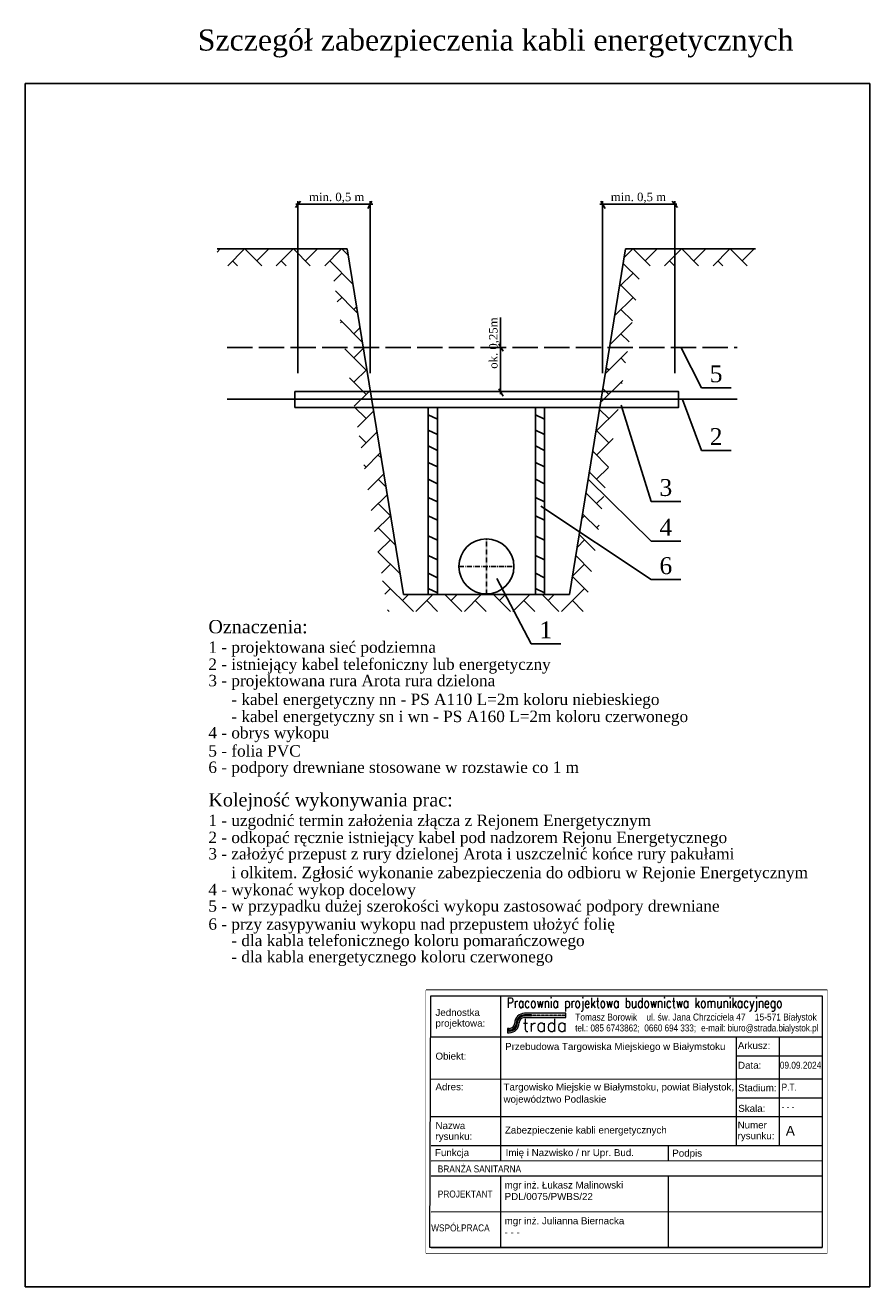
# Model space of a CAD drawing. Extents: x -883 to -683, y -987 to -688.
import ezdxf

# ---------------------------------------------------------------- set-up
doc = ezdxf.new("R2010")
doc.units = 0
doc.linetypes.add('ACAD_ISO02W100', pattern=[15, 12, -3])
doc.linetypes.add('ACAD_ISO10W100', pattern=[18.5, 12, -3, 0.5, -3])
doc.layers.get('0').update_dxf_attribs({"linetype": 'CONTINUOUS'})
doc.layers.get('DEFPOINTS').update_dxf_attribs({"linetype": 'CONTINUOUS'})
for name, color, linetype in [('WARSTWA1', 7, 'ACAD_ISO02W100'), ('WARSTWA2', 7, 'ACAD_ISO10W100'), ('WARSTWA3', 7, 'CONTINUOUS'), ('WARSTWA7', 7, 'CONTINUOUS')]:
    doc.layers.add(name, color=color, linetype=linetype)
doc.styles.add('RAMKA', font='arial.ttf', dxfattribs={"height": 5})
doc.styles.get("Standard").update_dxf_attribs({"font": 'TIMES.TTF'})
doc.styles.add('tab', font='SIMPLEX')

msp = doc.modelspace()

# ---------------------------------------------------------------- hatches: boundary and pattern name
at = {"layer": 'WARSTWA7'}
h = msp.add_hatch(dxfattribs=at)
h.set_pattern_fill('AR-HBONE', scale=0.04, angle=-1.272221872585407e-14, style=0)
h.set_pattern_definition([(44.99999999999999, (-529.3780585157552, -870.0300450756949), (1.976085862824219e-15, 5.747363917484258), [12.192, -4.064]), (135, (-526.5043785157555, -867.156365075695), (1.976085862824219e-15, 5.747363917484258), [12.192, -4.064])])
h.paths.add_polyline_path([(-737.1708437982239, -744.7480005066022), (-710.1327707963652, -744.7480005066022), (-710.1327707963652, -740.7480598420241), (-740.902138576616, -740.7480598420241), (-754.2342935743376, -822.6169634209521), (-793.5388410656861, -822.6169634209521), (-806.8709960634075, -740.7480598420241), (-837.6403638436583, -740.7480598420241), (-837.6403638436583, -744.7480005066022), (-810.6022908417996, -744.7480005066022), (-797.2701358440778, -826.6169040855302), (-750.5029987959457, -826.6169040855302)])

# ---------------------------------------------------------------- linework, layer by layer
at = {"lineweight": 18}
msp.add_lwpolyline([(-788.1746115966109, -978.5883344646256), (-693.1413136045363, -978.5742919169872), (-693.1505145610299, -916.3476001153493), (-788.1838125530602, -916.3616426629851)], close=True, dxfattribs=at)
at = {"layer": 'DEFPOINTS'}
msp.add_lwpolyline([(-883.0926014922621, -701.5819793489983), (-683.0926013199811, -701.5819793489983), (-683.0926013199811, -986.581979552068), (-883.0926014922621, -986.581979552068)], close=True, dxfattribs=at)
at = {"layer": 'WARSTWA1', "color": 7, "ltscale": 0.5}
msp.add_line((-835.2384031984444, -764.0550894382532), (-714.4932302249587, -764.0550894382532), dxfattribs=at)
at = {"layer": 'WARSTWA2', "color": 7, "ltscale": 0.1}
for p, q in [((-773.8865673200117, -822.6169634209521), (-773.8865673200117, -809.4350233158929)), ((-780.406400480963, -815.954856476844), (-767.3667341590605, -815.954856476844))]:
    msp.add_line(p, q, dxfattribs=at)
at = {"layer": 'WARSTWA3', "color": 7}
for p, q in [((-818.5067037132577, -770.1493377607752), (-818.5067037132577, -729.4573550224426)), ((-801.4172485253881, -770.1493377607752), (-801.4172485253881, -729.4573550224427)), ((-746.3558861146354, -770.1493377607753), (-746.3558861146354, -729.4573550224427)), ((-729.2664309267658, -770.1493377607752), (-729.2664309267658, -729.4573550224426)), ((-806.8709960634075, -740.7480598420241), (-837.6403638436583, -740.7480598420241)), ((-793.5388410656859, -822.6169634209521), (-806.8709960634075, -740.7480598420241)), ((-754.2342935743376, -822.6169634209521), (-740.902138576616, -740.7480598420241)), ((-740.902138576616, -740.7480598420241), (-710.1327707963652, -740.7480598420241)), ((-787.6660181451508, -822.6169634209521), (-787.6660181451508, -778.2763514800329)), ((-785.4835512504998, -822.6169634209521), (-785.4835512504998, -778.2763514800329)), ((-762.2895833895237, -822.6169634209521), (-762.2895833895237, -778.2763514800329)), ((-760.1071164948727, -822.6169634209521), (-760.1071164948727, -778.2763514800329)), ((-787.6660181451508, -780.0387264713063), (-785.4835512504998, -781.080734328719)), ((-762.2895833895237, -780.0387264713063), (-760.1071164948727, -781.080734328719)), ((-787.6660181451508, -783.6498217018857), (-785.4835512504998, -784.6918295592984)), ((-762.2895833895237, -783.6498217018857), (-760.1071164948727, -784.6918295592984)), ((-787.6660181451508, -787.411378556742), (-785.4835512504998, -788.4533864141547)), ((-762.2895833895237, -787.411378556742), (-760.1071164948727, -788.4533864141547)), ((-787.6660181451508, -791.3233981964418), (-785.4835512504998, -792.3654060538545)), ((-762.2895833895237, -791.3233981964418), (-760.1071164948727, -792.3654060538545)), ((-787.6660181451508, -795.3106492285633), (-785.4835512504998, -796.352657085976)), ((-762.2895833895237, -795.3106492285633), (-760.1071164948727, -796.352657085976)), ((-787.6660181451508, -799.5988246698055), (-785.4835512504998, -800.6408325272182)), ((-762.2895833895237, -799.5988246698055), (-760.1071164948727, -800.6408325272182)), ((-787.6660181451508, -803.9622315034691), (-785.4835512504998, -805.0042393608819)), ((-762.2895833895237, -803.9622315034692), (-760.1071164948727, -805.0042393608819)), ((-787.6660181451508, -808.7017941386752), (-785.4835512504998, -809.743801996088)), ((-762.2895833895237, -808.7017941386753), (-760.1071164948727, -809.743801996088)), ((-787.6660181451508, -813.3661253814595), (-785.4835512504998, -814.4081332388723)), ((-762.2895833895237, -813.3661253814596), (-760.1071164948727, -814.4081332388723)), ((-787.6660181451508, -817.5790694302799), (-785.4835512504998, -818.6210772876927)), ((-762.2895833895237, -817.57906943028), (-760.1071164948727, -818.6210772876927)), ((-787.6660181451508, -821.153623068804), (-785.4835512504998, -822.1956309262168)), ((-762.2895833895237, -821.1536230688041), (-760.1071164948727, -822.1956309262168))]:
    msp.add_line(p, q, dxfattribs=at)
at = {"layer": 'WARSTWA3', "color": 7, "ltscale": 0.5}
msp.add_line((-835.2384031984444, -776.3209283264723), (-714.4932302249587, -776.3209283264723), dxfattribs=at)
at = {"layer": 'WARSTWA3', "color": 7}
msp.add_lwpolyline([(-819.2338880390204, -774.5432702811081), (-728.3638090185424, -774.5432702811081), (-728.3638090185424, -778.2763514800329), (-819.2338880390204, -778.2763514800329)], close=True, dxfattribs=at)
msp.add_circle((-773.8865673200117, -815.954856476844), 6.51983316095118, dxfattribs=at)
at = {"layer": 'WARSTWA7', "color": 7}
for p, q in [((-817.8848290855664, -729.421812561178), (-819.128577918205, -730.9117961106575)), ((-819.0076669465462, -730.1668045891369), (-800.7910444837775, -730.1668045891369)), ((-800.9908201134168, -729.4218125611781), (-801.9858196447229, -731.1601271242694)), ((-728.7654676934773, -730.1668045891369), (-746.982090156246, -730.1668045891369)), ((-746.7823145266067, -729.4218125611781), (-745.7873149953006, -731.1601271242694)), ((-729.8883055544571, -729.421812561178), (-728.6445567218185, -730.9117961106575)), ((-770.5082715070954, -756.9441481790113), (-770.5082715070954, -775.1607706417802)), ((-770.9325845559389, -763.1985017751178), (-769.9375850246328, -764.9368163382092)), ((-727.7825632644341, -764.1622596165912), (-722.9758509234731, -773.6222146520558)), ((-770.9325845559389, -773.875805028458), (-769.9375850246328, -775.6141195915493)), ((-722.9758509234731, -773.6222146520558), (-715.9200600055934, -773.6222146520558)), ((-727.4519299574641, -776.3914420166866), (-722.9758509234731, -788.4955432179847)), ((-741.9998239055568, -777.7135150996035), (-734.8786727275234, -800.5594656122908)), ((-722.9758509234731, -788.4955432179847), (-715.9200600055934, -788.4955432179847)), ((-734.8786727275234, -809.9792406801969), (-749.6044051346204, -795.3962509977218)), ((-734.8786727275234, -800.5594656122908), (-727.8228818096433, -800.5594656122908)), ((-734.8786727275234, -819.0684968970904), (-761.0112788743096, -801.6761010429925)), ((-734.8786727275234, -809.9792406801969), (-727.8228818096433, -809.9792406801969)), ((-771.4426937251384, -818.7856947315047), (-763.3131940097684, -834.2723443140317)), ((-734.8786727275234, -819.0684968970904), (-727.8228818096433, -819.0684968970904)), ((-793.5388410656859, -822.6169634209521), (-754.2342935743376, -822.6169634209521)), ((-763.3131940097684, -834.2723443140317), (-756.2574030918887, -834.2723443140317))]:
    msp.add_line(p, q, dxfattribs=at)

# ---------------------------------------------------------------- texts
at = {"layer": 'WARSTWA2', "color": 7}
msp.add_text('Szczegół zabezpieczenia kabli energetycznych', height=5, dxfattribs=at).set_placement((-842.2469647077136, -693.7520945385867))
at = {"layer": 'WARSTWA7', "color": 7}
for s, height, p in [('min. 0,5 m', 2, (-815.8661983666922, -729.421812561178)), ('min. 0,5 m', 2, (-744.4161238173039, -729.421812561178)), ('5', 4, (-720.9898308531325, -772.3153845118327)), ('2', 4, (-720.9898308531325, -787.1887130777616)), ('3', 4, (-732.8926526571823, -799.2526354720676)), ('4', 4, (-732.8926526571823, -808.6724105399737)), ('6', 4, (-732.8926526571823, -817.7616667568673)), ('Oznaczenia:', 3.15, (-839.7211673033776, -831.7855134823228)), ('1', 4, (-761.3271739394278, -832.9655141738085)), ('1 - projektowana sieć podziemna', 2.7, (-839.7211673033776, -836.41362739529)), ('2 - istniejący kabel telefoniczny lub energetyczny', 2.7, (-839.7211673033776, -840.4575480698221)), ('3 - projektowana rura Arota rura dzielona', 2.7, (-839.7211673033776, -844.3314089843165)), ('- kabel energetyczny nn - PS A110 L=2m koloru niebieskiego', 2.7, (-834.2899145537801, -848.7770554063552)), ('- kabel energetyczny sn i wn - PS A160 L=2m koloru czerwonego', 2.7, (-834.2899145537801, -852.8209760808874)), ('4 - obrys wykopu', 2.7, (-839.7211673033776, -856.6948369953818)), ('5 - folia PVC', 2.7, (-839.7211673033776, -860.9931135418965)), ('6 - podpory drewniane stosowane w rozstawie co 1 m', 2.7, (-839.7211673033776, -864.8669744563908)), ('Kolejność wykonywania prac:', 3.15, (-839.7211673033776, -872.8091129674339)), ('1 - uzgodnić termin założenia złącza z Rejonem Energetycznym', 2.7, (-839.7211673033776, -877.437226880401)), ('2 - odkopać ręcznie istniejący kabel pod nadzorem Rejonu Energetycznego', 2.7, (-839.7211673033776, -881.4811475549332)), ('3 - założyć przepust z rury dzielonej Arota i uszczelnić końce rury pakułami', 2.7, (-839.7211673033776, -885.3550084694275)), ('i olkitem. Zgłosić wykonanie zabezpieczenia do odbioru w Rejonie Energetycznym', 2.7, (-834.2899145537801, -889.8006548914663)), ('4 - wykonać wykop docelowy', 2.7, (-839.7211673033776, -893.8445755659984)), ('5 - w przypadku dużej szerokości wykopu zastosować podpory drewniane', 2.7, (-839.7211673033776, -897.7184364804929)), ('6 - przy zasypywaniu wykopu nad przepustem ułożyć folię', 2.7, (-839.7211673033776, -902.0167130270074)), ('- dla kabla telefonicznego koloru pomarańczowego', 2.7, (-834.2899145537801, -905.8905739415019)), ('- dla kabla energetycznego koloru czerwonego', 2.7, (-834.2899145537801, -909.7411642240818))]:
    msp.add_text(s, height=height, dxfattribs=at).set_placement(p)
msp.add_text('ok. 0,25m', height=2, rotation=90, dxfattribs=at).set_placement((-771.2532635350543, -769.1277492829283))

# ---------------------------------------------------------------- next in the draw order: wipeouts: each hides what was drawn before it
at = {"linetype": 'Continuous', "lineweight": 18}
msp.add_wipeout([(-788.1838125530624, -916.3616426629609), (-693.1505145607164, -916.3476001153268), (-693.1413136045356, -978.5742919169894), (-788.1746115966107, -978.588334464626)], dxfattribs=at)

# ---------------------------------------------------------------- next in the draw order: hatches: boundary and pattern name
at = {"lineweight": 18}
h = msp.add_hatch(color=256, dxfattribs=at)
edge = h.paths.add_edge_path()
edge.add_line((-768.895752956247, -926.3917069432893), (-768.4533803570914, -926.391641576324))
edge.add_arc((-768.4537199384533, -924.0935163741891), 2.298125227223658, 270.0084662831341, 360.0084662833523)
edge.add_arc((-764.8788585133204, -924.0929881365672), 1.276736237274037, 90.0084662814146, 180.0084662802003, ccw=False)
edge.add_line((-764.8790471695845, -922.8162519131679), (-755.0821213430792, -922.8148042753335))
edge.add_line((-755.0821213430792, -922.8148042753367), (-755.0822722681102, -921.7934152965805))
edge.add_line((-755.082272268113, -921.7934152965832), (-764.8791980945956, -921.7948629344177))
edge.add_arc((-764.878858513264, -924.0929881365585), 2.298125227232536, 90.00846628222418, 180.0084662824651)
edge.add_arc((-768.4537199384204, -924.0935163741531), 1.276736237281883, -89.99153371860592, 0.008466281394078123, ccw=False)
edge.add_line((-768.4535312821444, -925.3702525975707), (-768.8959038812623, -925.370317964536))
edge.add_line((-768.8959038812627, -925.370317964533), (-768.8957529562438, -926.3917069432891))
h = msp.add_hatch(color=255, dxfattribs=at)
edge = h.paths.add_edge_path()
edge.add_line((-764.8791045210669, -922.4281241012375), (-763.1607678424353, -922.427870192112))
edge.add_line((-763.1607678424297, -922.4278701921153), (-763.1607799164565, -922.3461590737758))
edge.add_line((-763.1607799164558, -922.3461590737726), (-764.8791165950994, -922.3464129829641))
edge.add_arc((-764.8788585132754, -924.0929881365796), 1.746575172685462, 90.00846628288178, 180.0084662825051)
edge.add_arc((-768.4537199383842, -924.0935163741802), 1.828286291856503, -89.99153371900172, 0.008466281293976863, ccw=False)
edge.add_line((-768.4534497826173, -925.9218026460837), (-768.8958223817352, -925.9218680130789))
edge.add_line((-768.8958223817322, -925.9218680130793), (-768.8958103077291, -926.003579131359))
edge.add_line((-768.8958103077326, -926.0035791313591), (-768.4534377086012, -926.0035137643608))
edge.add_arc((-768.4537199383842, -924.0935163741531), 1.90999741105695, 270.0084662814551, 360.0084662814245)
edge.add_arc((-764.878858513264, -924.0929881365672), 1.664864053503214, 90.00846628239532, 180.0084662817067, ccw=False)
edge = h.paths.add_edge_path()
edge.add_line((-764.8791286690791, -922.2647018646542), (-763.1607919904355, -922.2644479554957))
edge.add_line((-763.1607919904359, -922.264447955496), (-763.1608040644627, -922.1827368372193))
edge.add_line((-763.1608040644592, -922.1827368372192), (-764.8791407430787, -922.1829907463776))
edge.add_arc((-764.8788585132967, -924.0929881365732), 1.909997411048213, 90.00846628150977, 180.0084662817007)
edge.add_arc((-768.4537199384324, -924.0935163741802), 1.664864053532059, -89.99153371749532, 0.00846628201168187, ccw=False)
edge.add_line((-768.4534739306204, -925.7583804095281), (-768.8958465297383, -925.7584457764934))
edge.add_line((-768.8958465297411, -925.7584457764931), (-768.895834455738, -925.8401568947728))
edge.add_line((-768.895834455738, -925.8401568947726), (-768.4534618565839, -925.8400915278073))
edge.add_arc((-768.4537199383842, -924.0935163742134), 1.746575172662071, 270.0084662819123, 360.0084662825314)
edge.add_arc((-764.8788585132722, -924.0929881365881), 1.828286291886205, 90.00846628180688, 180.0084662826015, ccw=False)
for points in [[(-762.1740144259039, -922.2643021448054), (-762.8123825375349, -922.264396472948), (-762.8123704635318, -922.3461075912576), (-762.1740023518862, -922.3460132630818)], [(-761.1872368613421, -922.2641563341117), (-761.8256049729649, -922.2642506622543), (-761.8255928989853, -922.3459617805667), (-761.1872247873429, -922.3458674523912)], [(-760.2004592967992, -922.2640105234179), (-760.8388274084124, -922.2641048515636), (-760.8388153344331, -922.3458159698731), (-760.2004472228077, -922.3457216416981)], [(-759.2136817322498, -922.2638647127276), (-759.8520498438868, -922.2639590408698), (-759.8520377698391, -922.3456701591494), (-759.2136696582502, -922.3455758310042)], [(-758.2269041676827, -922.2637189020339), (-758.8652722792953, -922.2638132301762), (-758.8652602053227, -922.3455243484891), (-758.2268920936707, -922.3454300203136)], [(-757.2401266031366, -922.2635730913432), (-757.8784947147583, -922.2636674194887), (-757.8784826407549, -922.3453785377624), (-757.240114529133, -922.3452842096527)], [(-756.2533490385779, -922.2634272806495), (-756.8917171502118, -922.2635216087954), (-756.8917050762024, -922.3452327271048), (-756.2533369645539, -922.3451383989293)], [(-755.2665714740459, -922.2632814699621), (-755.9049395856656, -922.2633757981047), (-755.9049275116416, -922.345086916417), (-755.266559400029, -922.3449925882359)]]:
    msp.add_hatch(color=255, dxfattribs=at).paths.add_polyline_path(points)

# ---------------------------------------------------------------- next in the draw order: linework, layer by layer
for p, q in [((-755.082272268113, -921.7934152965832), (-764.8791980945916, -921.7948629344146)), ((-764.8790471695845, -922.8162519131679), (-755.0821213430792, -922.8148042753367)), ((-755.0821213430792, -922.8148042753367), (-755.082272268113, -921.7934152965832)), ((-768.4535312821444, -925.3702525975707), (-768.8959038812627, -925.370317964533)), ((-768.8959038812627, -925.370317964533), (-768.895752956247, -926.3917069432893)), ((-768.895752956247, -926.3917069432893), (-768.4533803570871, -926.3916415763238))]:
    msp.add_line(p, q, dxfattribs=at)
at = {"color": 255, "linetype": 'Continuous', "lineweight": 18, "ltscale": 20}
for p, q in [((-763.1608040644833, -922.1827368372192), (-764.8791407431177, -922.182990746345)), ((-763.1607919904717, -922.264447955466), (-764.8791286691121, -922.2647018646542)), ((-763.1607799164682, -922.3461590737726), (-764.8791165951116, -922.3464129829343)), ((-763.1607678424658, -922.4278701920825), (-764.8791045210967, -922.4281241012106)), ((-768.4534739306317, -925.7583804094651), (-768.8958465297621, -925.7584457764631)), ((-768.4534618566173, -925.8400915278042), (-768.8958344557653, -925.8401568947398)), ((-768.4534497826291, -925.9218026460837), (-768.8958223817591, -925.9218680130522)), ((-768.4534377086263, -926.0035137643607), (-768.8958103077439, -926.0035791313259))]:
    msp.add_line(p, q, dxfattribs=at)
at = {"color": 255, "lineweight": 18}
for p, q in [((-763.1608040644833, -922.1827368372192), (-763.1607919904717, -922.264447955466)), ((-763.1607799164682, -922.3461590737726), (-763.1607678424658, -922.4278701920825)), ((-762.812382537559, -922.264396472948), (-762.1740144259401, -922.2643021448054)), ((-762.812382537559, -922.264396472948), (-762.8123704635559, -922.3461075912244)), ((-762.8123704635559, -922.3461075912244), (-762.812382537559, -922.264396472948)), ((-762.1740023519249, -922.3460132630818), (-762.8123704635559, -922.3461075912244)), ((-762.1740144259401, -922.2643021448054), (-762.1740023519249, -922.3460132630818)), ((-761.8256049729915, -922.2642506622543), (-761.1872368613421, -922.2641563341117)), ((-761.8255928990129, -922.3459617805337), (-761.8256049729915, -922.2642506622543)), ((-761.1872247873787, -922.3458674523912), (-761.8255928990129, -922.3459617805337)), ((-761.1872368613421, -922.2641563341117), (-761.1872247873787, -922.3458674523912)), ((-760.8388274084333, -922.2641048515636), (-760.2004592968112, -922.2640105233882)), ((-760.8388153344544, -922.34581596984), (-760.8388274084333, -922.2641048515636)), ((-760.2004472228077, -922.3457216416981), (-760.8388153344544, -922.34581596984)), ((-760.2004592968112, -922.2640105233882), (-760.2004472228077, -922.3457216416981)), ((-759.8520498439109, -922.2639590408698), (-759.2136817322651, -922.2638647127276)), ((-759.852037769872, -922.3456701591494), (-759.8520498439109, -922.2639590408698)), ((-759.2136696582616, -922.3455758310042), (-759.852037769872, -922.3456701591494)), ((-759.2136817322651, -922.2638647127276), (-759.2136696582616, -922.3455758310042)), ((-758.8652722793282, -922.2638132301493), (-758.2269041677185, -922.2637189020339)), ((-758.8652602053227, -922.3455243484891), (-758.8652722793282, -922.2638132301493)), ((-758.226892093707, -922.3454300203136), (-758.8652602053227, -922.3455243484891)), ((-758.2269041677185, -922.2637189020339), (-758.226892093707, -922.3454300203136)), ((-757.8784947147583, -922.2636674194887), (-757.2401266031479, -922.2635730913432)), ((-757.8784826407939, -922.3453785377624), (-757.8784947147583, -922.2636674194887)), ((-757.2401145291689, -922.34528420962), (-757.8784826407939, -922.3453785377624)), ((-757.2401266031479, -922.2635730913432), (-757.2401145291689, -922.34528420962)), ((-756.8917171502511, -922.263521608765), (-756.2533490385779, -922.2634272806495)), ((-756.8917050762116, -922.3452327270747), (-756.8917171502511, -922.263521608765)), ((-756.2533369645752, -922.3451383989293), (-756.8917050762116, -922.3452327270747)), ((-756.2533490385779, -922.2634272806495), (-756.2533369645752, -922.3451383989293)), ((-755.9049395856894, -922.2633757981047), (-755.2665714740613, -922.2632814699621)), ((-755.9049275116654, -922.345086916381), (-755.9049395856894, -922.2633757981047)), ((-755.266559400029, -922.3449925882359), (-755.9049275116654, -922.345086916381)), ((-755.2665714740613, -922.2632814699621), (-755.266559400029, -922.3449925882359))]:
    msp.add_line(p, q, dxfattribs=at)
at = {"lineweight": 18}
msp.add_lwpolyline([(-787.0031384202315, -917.6609889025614), (-694.3831486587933, -917.6473029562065), (-694.3744949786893, -977.2661054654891), (-787.2640244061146, -977.2798312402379)], close=True, dxfattribs=at)
for points in [[(-770.5581241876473, -917.658558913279), (-770.5523235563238, -956.7176840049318)], [(-694.3831486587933, -917.6473029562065), (-694.3755073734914, -969.3598954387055)], [(-787.001702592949, -927.3779865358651), (-694.3817128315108, -927.3643005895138)], [(-714.7518628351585, -927.3673105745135), (-714.74806032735, -953.1008788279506)], [(-704.5667878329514, -927.3658055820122), (-704.5629853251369, -953.0993738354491)], [(-714.7511905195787, -931.9172233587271), (-694.3810405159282, -931.914213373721)], [(-787.0002266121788, -937.366723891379), (-694.3802368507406, -937.3530379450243)], [(-714.7503868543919, -937.3560479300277), (-694.3802368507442, -937.3530379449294)], [(-714.7497295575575, -941.8043209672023), (-694.379579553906, -941.801310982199)], [(-786.9989167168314, -946.2314739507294), (-694.3789269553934, -946.2177880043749)], [(-786.9978917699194, -953.1112103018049), (-694.3779020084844, -953.0975243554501)], [(-730.8553745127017, -953.102914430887), (-730.8548496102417, -956.7118178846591)], [(-786.9974021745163, -956.720114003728), (-694.3774124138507, -956.7064280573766)], [(-786.9973901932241, -956.7201140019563), (-694.3774004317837, -956.7064280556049)], [(-786.9973668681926, -956.7201139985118), (-694.3773771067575, -956.7064280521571)], [(-786.996856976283, -960.3286732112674), (-694.3768672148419, -960.3149872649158)], [(-770.5518427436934, -960.3262432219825), (-770.5505942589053, -968.7753957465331)], [(-730.854339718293, -960.3203773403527), (-730.8531293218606, -968.7695298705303)], [(-786.9957371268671, -968.8042323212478), (-694.3757473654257, -968.7905463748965)], [(-770.5505903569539, -968.801802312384), (-770.5490569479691, -977.2773613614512)], [(-730.8530873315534, -968.7959364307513), (-730.851862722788, -977.2714955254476)], [(-786.9944847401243, -977.279791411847), (-694.3744949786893, -977.2661054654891)]]:
    msp.add_lwpolyline(points, dxfattribs=at)
for centre, major_axis, ratio, start_param, end_param in [((-764.878858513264, -924.0929881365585), (-0.04957478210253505, 2.297590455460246), 0.9999999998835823, -0.02142574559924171, 1.549370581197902), ((-764.8788585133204, -924.0929881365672), (0.9026554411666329, 0.9029222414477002), 0.9999999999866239, 0.7853981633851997, 2.356194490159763), ((-768.4537199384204, -924.0935163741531), (-0.9029222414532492, 0.9026554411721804), 0.9999999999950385, 2.356194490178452, 3.92699081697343), ((-768.4537199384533, -924.0935163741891), (-0.03504960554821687, 2.297857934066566), 0.999999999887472, 3.126488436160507, 4.697284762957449)]:
    msp.add_ellipse(centre, major_axis=major_axis, ratio=ratio, start_param=start_param, end_param=end_param, dxfattribs=at)
at = {"color": 255, "linetype": 'Continuous', "lineweight": 18, "ltscale": 20}
for centre, major_axis, ratio, start_param, end_param in [((-764.8788585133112, -924.0929881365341), (-0.0326055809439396, 1.909719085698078), 0.9999999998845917, -0.01692407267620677, 1.553872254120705), ((-764.8788585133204, -924.0929881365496), (0.04296570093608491, 1.827781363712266), 0.9999999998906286, 0.02365046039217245, 1.594446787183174), ((-764.8788585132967, -924.0929881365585), (0.002727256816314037, 1.746573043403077), 0.9999999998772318, 0.001709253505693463, 1.572505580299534), ((-764.8788585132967, -924.0929881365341), (0.02256546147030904, 1.664711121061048), 0.9999999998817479, 0.01370211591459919, 1.584498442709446), ((-768.4537199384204, -924.0935163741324), (0.03347212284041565, 1.664527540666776), 0.9999999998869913, 3.161846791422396, 4.73264311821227), ((-768.4537199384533, -924.0935163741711), (-0.1057123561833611, 1.743373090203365), 0.9999999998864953, 3.081177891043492, 4.651974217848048), ((-768.4537199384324, -924.0935163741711), (-0.03899882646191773, 1.827870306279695), 0.9999999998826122, 3.120407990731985, 4.69120431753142), ((-768.4537199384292, -924.0935163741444), (-0.02320817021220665, 1.909856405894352), 0.9999999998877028, 3.129589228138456, 4.700385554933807)]:
    msp.add_ellipse(centre, major_axis=major_axis, ratio=ratio, start_param=start_param, end_param=end_param, dxfattribs=at)

# ---------------------------------------------------------------- next in the draw order: texts
at = {"lineweight": 18}
for s, height, style, width, p in [('Pracownia projektowa budownictwa komunikacyjnego', 2.426111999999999, 'tab', 0.75, (-769.0412389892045, -920.5453832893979)), ('tel.: 085 6743862;  0660 694 333;', 1.650808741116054, 'RAMKA', 0.83, (-752.8556585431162, -926.1040521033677)), ('e-mail: biuro@strada.bialystok.pl', 1.650808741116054, 'RAMKA', 0.83, (-723.0399294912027, -926.0996463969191)), ('09.09.2024', 1.650808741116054, 'RAMKA', 0.85, (-704.391670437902, -934.9310299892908)), ('P.T.', 1.650808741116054, 'RAMKA', 0.85, (-703.9650822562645, -940.1222994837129)), ('- - -', 1.650808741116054, 'RAMKA', 0.85, (-703.9650822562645, -944.7155599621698)), ('BRANŻA SANITARNA', 1.650808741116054, 'RAMKA', 0.85, (-785.3877145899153, -959.4898109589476)), ('PROJEKTANT', 1.650808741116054, 'RAMKA', 0.85, (-785.3868353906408, -965.4398143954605)), ('WSPÓŁPRACA', 1.650808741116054, 'RAMKA', 0.85, (-786.9515214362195, -973.4643123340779))]:
    msp.add_text(s, height=height, rotation=0.008467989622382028, dxfattribs=dict(at, style=style, width=width)).set_placement(p)
for s, height, style, p in [('Jednostka', 1.650808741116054, 'RAMKA', (-785.940574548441, -922.421017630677)), ('projektowa:', 1.650808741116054, 'RAMKA', (-785.9401993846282, -924.9599482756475)), ('trada', 2.999463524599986, 'tab', (-765.318862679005, -926.1182942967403)), ('Przebudowa Targowiska Miejskiego w Białymstoku', 1.650808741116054, 'RAMKA', (-769.440853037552, -930.4856580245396)), ('Arkusz:', 1.650808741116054, 'RAMKA', (-714.3299273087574, -930.2571086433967)), ('Obiekt:', 1.650808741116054, 'RAMKA', (-785.9390456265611, -932.7680353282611)), ('Data:', 1.650808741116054, 'RAMKA', (-714.289116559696, -934.9324667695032)), ('Adres:', 1.650808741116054, 'RAMKA', (-785.9372399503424, -940.0390356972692)), ('Targowisko Miejskie w Białymstoku, powiat Białystok,', 1.650808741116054, 'RAMKA', (-769.8202547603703, -940.0896428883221)), ('województwo Podlaskie', 1.650808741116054, 'RAMKA', (-769.8202547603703, -942.9681192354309)), ('Stadium:', 1.650808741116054, 'RAMKA', (-714.269729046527, -940.2630755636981)), ('Skala:', 1.650808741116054, 'RAMKA', (-714.2327403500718, -945.1467170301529)), ('rysunku:', 1.650808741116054, 'RAMKA', (-785.9362370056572, -951.7754486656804)), ('Nazwa ', 1.650808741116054, 'RAMKA', (-785.9366121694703, -949.2365180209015)), ('Zabezpieczenie kabli energetycznych', 1.650808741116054, 'RAMKA', (-769.5037964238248, -950.2802033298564)), ('rysunku:', 1.650808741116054, 'RAMKA', (-714.3888661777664, -951.6270624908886)), ('Numer', 1.650808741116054, 'RAMKA', (-714.3892413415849, -949.0881318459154)), ('A', 2.300658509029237, 'RAMKA', (-702.9734375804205, -950.7793504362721)), ('Funkcja', 1.650808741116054, 'RAMKA', (-786.0497261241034, -955.6324727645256)), ('Imię i Nazwisko / nr Upr. Bud.', 1.650808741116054, 'RAMKA', (-769.3121823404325, -955.6333367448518)), ('Podpis', 1.650808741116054, 'RAMKA', (-729.8557002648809, -955.7467072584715)), ('mgr inż. Łukasz Malinowski', 1.650808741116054, 'RAMKA', (-769.5566865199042, -963.3078746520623)), ('PDL/0075/PWBS/22', 1.650808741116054, 'RAMKA', (-769.5602345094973, -966.0181389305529)), ('mgr inż. Julianna Biernacka', 1.650808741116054, 'RAMKA', (-769.555461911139, -971.7834337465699)), ('- - -', 1.650808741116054, 'RAMKA', (-769.5590099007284, -974.4936980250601))]:
    msp.add_text(s, height=height, rotation=0.008467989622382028, dxfattribs=dict(at, style=style)).set_placement(p)
at = {"lineweight": 18, "style": 'RAMKA', "oblique": 0.88, "width": 0.86}
msp.add_text('Tomasz Borowik    ul. św. Jana Chrzciciela 47    15-571 Białystok', height=1.650808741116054, rotation=0.008467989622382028, dxfattribs=at).set_placement((-752.8560407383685, -923.5175360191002))

doc.saveas('drawing.dxf')
